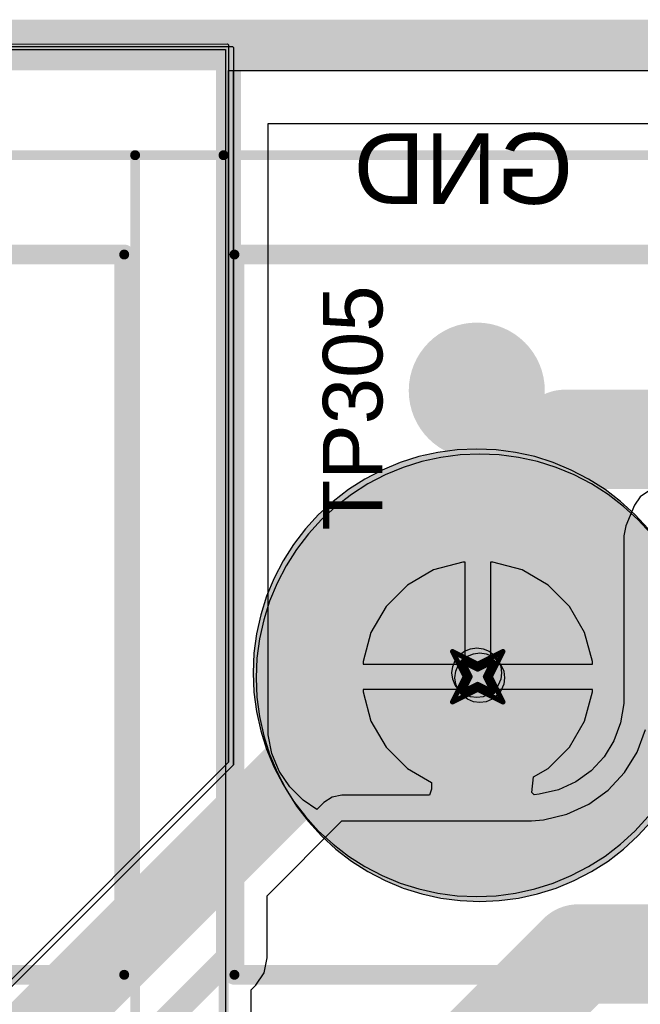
# Model space of a CAD drawing. Header units: inches. Extents: x -6 to 11.2, y -2.2 to 8.3.
# Tile 118 of 256: x 1.205 to 1.451, y 2.37 to 2.76. Entities that reach past the tile are written whole.
import ezdxf

# ---------------------------------------------------------------- set-up
doc = ezdxf.new("R2010")
doc.units = ezdxf.units.IN
doc.header["$MEASUREMENT"] = 0
for name, color, linetype in [('Board Layer Stack Bottom Overlay', 54, 'Continuous'), ('Board Layer Stack Bottom Solder', 6, 'Continuous'), ('Board Outline', 76, 'Continuous'), ('Bottom Comp Body -Top13)-Comp Body -Bot14)', 56, 'Continuous'), ('Bottom Courtyard -Top15)-Courtyard -Bot16)', 56, 'Continuous'), ('Drill Drawing', 1, 'Continuous'), ('Keep-Out Layer', 6, 'Continuous'), ('Layer 1- Top', 1, 'Continuous'), ('Layer 2- GND', 16, 'Continuous'), ('Layer 7- PWR', 76, 'Continuous'), ('Layer 8- Bottom', 5, 'Continuous'), ('Multi-Layer', 9, 'Continuous'), ('Pad Holes', 156, 'Continuous'), ('Top Overlay', 2, 'Continuous'), ('Top Solder', 216, 'Continuous')]:
    doc.layers.add(name, color=color, linetype=linetype)
doc.styles.add('Arial', font='txt', dxfattribs={"height": 0.2})

# ---------------------------------------------------------------- blocks, each defined once
blk = doc.blocks.new('TEST_PAD_1_27_____SS_21')
at = {"layer": 'Layer 1- Top'}
h = blk.add_hatch(color=7, dxfattribs=at)
edge = h.paths.add_edge_path()
edge.add_arc((0, 0), 0.025, 0, 360)
at = {"layer": 'Top Solder'}
h = blk.add_hatch(color=216, dxfattribs=at)
edge = h.paths.add_edge_path()
edge.add_arc((0, 0), 0.02697, 0, 360)
blk = doc.blocks.new('1843622_B_44')
at = {"layer": 'Board Layer Stack Bottom Solder'}
h = blk.add_hatch(color=6, dxfattribs=at)
edge = h.paths.add_edge_path()
edge.add_arc((0.41339, 0), 0.0374, 0, 360)
at = {"layer": 'Layer 1- Top'}
h = blk.add_hatch(color=7, dxfattribs=at)
edge = h.paths.add_edge_path()
edge.add_arc((0.41339, 0), 0.03543, 0, 360)
at = {"layer": 'Layer 2- GND'}
h = blk.add_hatch(color=7, dxfattribs=at)
edge = h.paths.add_edge_path()
edge.add_arc((0.41339, 0), 0.03362, 0, 360)
at = {"layer": 'Layer 7- PWR'}
h = blk.add_hatch(color=7, dxfattribs=at)
edge = h.paths.add_edge_path()
edge.add_arc((0.41339, 0), 0.03362, 0, 360)
at = {"layer": 'Layer 8- Bottom'}
h = blk.add_hatch(color=7, dxfattribs=at)
edge = h.paths.add_edge_path()
edge.add_arc((0.41339, 0), 0.03543, 0, 360)
at = {"layer": 'Multi-Layer'}
h = blk.add_hatch(color=9, dxfattribs=at)
edge = h.paths.add_edge_path()
edge.add_arc((0.41339, 0), 0.03543, 0, 360)
at = {"layer": 'Pad Holes'}
h = blk.add_hatch(color=7, dxfattribs=at)
edge = h.paths.add_edge_path()
edge.add_arc((0.41339, 0), 0.02362, 0, 360)
at = {"layer": 'Top Solder'}
h = blk.add_hatch(color=216, dxfattribs=at)
edge = h.paths.add_edge_path()
edge.add_arc((0.41339, 0), 0.0374, 0, 360)
at = {"layer": 'Board Layer Stack Bottom Overlay'}
for points in [[(0.50984, 0.11811, 0.00787, 0.00787, 0), (-0.09646, 0.11811, 0.00787, 0.00787, 0)], [(0.50984, 0.11811, 0.00787, 0.00787, 0), (0.50984, -0.16732, 0.00787, 0.00787, 0)], [(0.50984, -0.16732, 0.00787, 0.00787, 0), (-0.09646, -0.16732, 0.00787, 0.00787, 0)]]:
    blk.add_lwpolyline(points, format="xyseb", dxfattribs=at)
for points in [[(0.50787, 0.11811, 0.00394, 0.00394, 1), (0.51181, 0.11811, 0.00394, 0.00394, 1)], [(0.50787, 0.11811, 0.00394, 0.00394, 1), (0.51181, 0.11811, 0.00394, 0.00394, 1)], [(0.50787, -0.16732, 0.00394, 0.00394, 1), (0.51181, -0.16732, 0.00394, 0.00394, 1)], [(0.50787, -0.16732, 0.00394, 0.00394, 1), (0.51181, -0.16732, 0.00394, 0.00394, 1)]]:
    blk.add_lwpolyline(points, format="xyseb", close=True, dxfattribs=at)
at = {"layer": 'Bottom Comp Body -Top13)-Comp Body -Bot14)'}
for points in [[(0.50984, 0.11811, 0.00394, 0.00394, 0), (-0.09646, 0.11811, 0.00394, 0.00394, 0)], [(0.50984, 0.11811, 0.00394, 0.00394, 0), (0.50984, -0.16732, 0.00394, 0.00394, 0)], [(0.50984, -0.16732, 0.00394, 0.00394, 0), (-0.09646, -0.16732, 0.00394, 0.00394, 0)]]:
    blk.add_lwpolyline(points, format="xyseb", dxfattribs=at)
for points in [[(0.50886, 0.11811, 0.00197, 0.00197, 1), (0.51083, 0.11811, 0.00197, 0.00197, 1)], [(0.50886, 0.11811, 0.00197, 0.00197, 1), (0.51083, 0.11811, 0.00197, 0.00197, 1)], [(0.50886, -0.16732, 0.00197, 0.00197, 1), (0.51083, -0.16732, 0.00197, 0.00197, 1)], [(0.50886, -0.16732, 0.00197, 0.00197, 1), (0.51083, -0.16732, 0.00197, 0.00197, 1)]]:
    blk.add_lwpolyline(points, format="xyseb", close=True, dxfattribs=at)
at = {"layer": 'Bottom Courtyard -Top15)-Courtyard -Bot16)'}
for points in [[(0.54921, 0.15748, 0.00394, 0.00394, 0), (0.54921, -0.20669, 0.00394, 0.00394, 0)], [(0.54921, -0.20669, 0.00394, 0.00394, 0), (-0.13583, -0.20669, 0.00394, 0.00394, 0)]]:
    blk.add_lwpolyline(points, format="xyseb", dxfattribs=at)
blk.add_lwpolyline([(0.54823, -0.20669, 0.00197, 0.00197, 1), (0.5502, -0.20669, 0.00197, 0.00197, 1)], format="xyseb", close=True, dxfattribs=at)
blk.add_lwpolyline([(0.54823, -0.20669, 0.00197, 0.00197, 1), (0.5502, -0.20669, 0.00197, 0.00197, 1)], format="xyseb", close=True, dxfattribs=at)
blk = doc.blocks.new('1843648_B_186')
at = {"layer": 'Board Layer Stack Bottom Overlay'}
for points in [[(-0.09646, 0.11811, 0.00787, 0.00787, 0), (-0.09646, -0.16732, 0.00787, 0.00787, 0)], [(0.78543, 0.11811, 0.00787, 0.00787, 0), (-0.09646, 0.11811, 0.00787, 0.00787, 0)], [(0.78543, -0.16732, 0.00787, 0.00787, 0), (-0.09646, -0.16732, 0.00787, 0.00787, 0)]]:
    blk.add_lwpolyline(points, format="xyseb", dxfattribs=at)
for points in [[(-0.09843, 0.11811, 0.00394, 0.00394, 1), (-0.09449, 0.11811, 0.00394, 0.00394, 1)], [(-0.09843, 0.11811, 0.00394, 0.00394, 1), (-0.09449, 0.11811, 0.00394, 0.00394, 1)], [(-0.09843, -0.16732, 0.00394, 0.00394, 1), (-0.09449, -0.16732, 0.00394, 0.00394, 1)], [(-0.09843, -0.16732, 0.00394, 0.00394, 1), (-0.09449, -0.16732, 0.00394, 0.00394, 1)]]:
    blk.add_lwpolyline(points, format="xyseb", close=True, dxfattribs=at)
at = {"layer": 'Bottom Comp Body -Top13)-Comp Body -Bot14)'}
for points in [[(-0.09646, 0.11811, 0.00394, 0.00394, 0), (-0.09646, -0.16732, 0.00394, 0.00394, 0)], [(0.78543, 0.11811, 0.00394, 0.00394, 0), (-0.09646, 0.11811, 0.00394, 0.00394, 0)], [(0.78543, -0.16732, 0.00394, 0.00394, 0), (-0.09646, -0.16732, 0.00394, 0.00394, 0)]]:
    blk.add_lwpolyline(points, format="xyseb", dxfattribs=at)
for points in [[(-0.09744, 0.11811, 0.00197, 0.00197, 1), (-0.09547, 0.11811, 0.00197, 0.00197, 1)], [(-0.09744, 0.11811, 0.00197, 0.00197, 1), (-0.09547, 0.11811, 0.00197, 0.00197, 1)], [(-0.09744, -0.16732, 0.00197, 0.00197, 1), (-0.09547, -0.16732, 0.00197, 0.00197, 1)], [(-0.09744, -0.16732, 0.00197, 0.00197, 1), (-0.09547, -0.16732, 0.00197, 0.00197, 1)]]:
    blk.add_lwpolyline(points, format="xyseb", close=True, dxfattribs=at)
at = {"layer": 'Bottom Courtyard -Top15)-Courtyard -Bot16)'}
for points in [[(-0.13583, 0.15748, 0.00394, 0.00394, 0), (-0.13583, -0.20669, 0.00394, 0.00394, 0)], [(0.8248, -0.20669, 0.00394, 0.00394, 0), (-0.13583, -0.20669, 0.00394, 0.00394, 0)]]:
    blk.add_lwpolyline(points, format="xyseb", dxfattribs=at)
blk.add_lwpolyline([(-0.13681, -0.20669, 0.00197, 0.00197, 1), (-0.13484, -0.20669, 0.00197, 0.00197, 1)], format="xyseb", close=True, dxfattribs=at)
blk.add_lwpolyline([(-0.13681, -0.20669, 0.00197, 0.00197, 1), (-0.13484, -0.20669, 0.00197, 0.00197, 1)], format="xyseb", close=True, dxfattribs=at)

msp = doc.modelspace()

# ---------------------------------------------------------------- hatches: boundary and pattern name
at = {"layer": 'Layer 8- Bottom'}
msp.add_hatch(color=7, dxfattribs=at).paths.add_polyline_path([(1.33543, 2.47559), (1.43307, 2.47559), (1.43307, 2.52283), (1.33543, 2.52283)])

# ---------------------------------------------------------------- linework, layer by layer
at = {"layer": 'Board Outline'}
msp.add_lwpolyline([(-0.00001, 2.74999, 0.015, 0.015, 0), (5.39999, 2.74999, 0.015, 0.015, 0)], format="xyseb", dxfattribs=at)
at = {"layer": 'Drill Drawing'}
for points in [[(1.37661, 2.50961, 0.002, 0.002, 0), (1.38661, 2.50461, 0.002, 0.002, 0)], [(1.37661, 2.50961, 0.002, 0.002, 0), (1.38161, 2.49961, 0.002, 0.002, 0)], [(1.38661, 2.50461, 0.002, 0.002, 0), (1.39661, 2.50961, 0.002, 0.002, 0)], [(1.39161, 2.49961, 0.002, 0.002, 0), (1.39661, 2.50961, 0.002, 0.002, 0)], [(1.38061, 2.50561, 0.002, 0.002, 0), (1.38661, 2.50261, 0.002, 0.002, 0)], [(1.38061, 2.50561, 0.002, 0.002, 0), (1.38361, 2.49961, 0.002, 0.002, 0)], [(1.38661, 2.50261, 0.002, 0.002, 0), (1.39261, 2.50561, 0.002, 0.002, 0)], [(1.38961, 2.49961, 0.002, 0.002, 0), (1.39261, 2.50561, 0.002, 0.002, 0)], [(1.37661, 2.48961, 0.002, 0.002, 0), (1.38161, 2.49961, 0.002, 0.002, 0)], [(1.38061, 2.49361, 0.002, 0.002, 0), (1.38361, 2.49961, 0.002, 0.002, 0)], [(1.38061, 2.49361, 0.002, 0.002, 0), (1.38661, 2.49661, 0.002, 0.002, 0)], [(1.38661, 2.49661, 0.002, 0.002, 0), (1.39261, 2.49361, 0.002, 0.002, 0)], [(1.38961, 2.49961, 0.002, 0.002, 0), (1.39261, 2.49361, 0.002, 0.002, 0)], [(1.39161, 2.49961, 0.002, 0.002, 0), (1.39661, 2.48961, 0.002, 0.002, 0)], [(1.37661, 2.48961, 0.002, 0.002, 0), (1.38661, 2.49461, 0.002, 0.002, 0)], [(1.38661, 2.49461, 0.002, 0.002, 0), (1.39661, 2.48961, 0.002, 0.002, 0)]]:
    msp.add_lwpolyline(points, format="xyseb", dxfattribs=at)
for points in [[(1.37611, 2.50961, 0.001, 0.001, 1), (1.37711, 2.50961, 0.001, 0.001, 1)], [(1.37611, 2.50961, 0.001, 0.001, 1), (1.37711, 2.50961, 0.001, 0.001, 1)], [(1.39611, 2.50961, 0.001, 0.001, 1), (1.39711, 2.50961, 0.001, 0.001, 1)], [(1.39611, 2.50961, 0.001, 0.001, 1), (1.39711, 2.50961, 0.001, 0.001, 1)], [(1.38011, 2.50561, 0.001, 0.001, 1), (1.38111, 2.50561, 0.001, 0.001, 1)], [(1.38011, 2.50561, 0.001, 0.001, 1), (1.38111, 2.50561, 0.001, 0.001, 1)], [(1.38611, 2.50461, 0.001, 0.001, 1), (1.38711, 2.50461, 0.001, 0.001, 1)], [(1.38611, 2.50461, 0.001, 0.001, 1), (1.38711, 2.50461, 0.001, 0.001, 1)], [(1.39211, 2.50561, 0.001, 0.001, 1), (1.39311, 2.50561, 0.001, 0.001, 1)], [(1.39211, 2.50561, 0.001, 0.001, 1), (1.39311, 2.50561, 0.001, 0.001, 1)], [(1.38611, 2.50261, 0.001, 0.001, 1), (1.38711, 2.50261, 0.001, 0.001, 1)], [(1.38611, 2.50261, 0.001, 0.001, 1), (1.38711, 2.50261, 0.001, 0.001, 1)], [(1.38111, 2.49961, 0.001, 0.001, 1), (1.38211, 2.49961, 0.001, 0.001, 1)], [(1.38111, 2.49961, 0.001, 0.001, 1), (1.38211, 2.49961, 0.001, 0.001, 1)], [(1.38311, 2.49961, 0.001, 0.001, 1), (1.38411, 2.49961, 0.001, 0.001, 1)], [(1.38311, 2.49961, 0.001, 0.001, 1), (1.38411, 2.49961, 0.001, 0.001, 1)], [(1.38611, 2.49661, 0.001, 0.001, 1), (1.38711, 2.49661, 0.001, 0.001, 1)], [(1.38611, 2.49661, 0.001, 0.001, 1), (1.38711, 2.49661, 0.001, 0.001, 1)], [(1.38911, 2.49961, 0.001, 0.001, 1), (1.39011, 2.49961, 0.001, 0.001, 1)], [(1.38911, 2.49961, 0.001, 0.001, 1), (1.39011, 2.49961, 0.001, 0.001, 1)], [(1.39111, 2.49961, 0.001, 0.001, 1), (1.39211, 2.49961, 0.001, 0.001, 1)], [(1.39111, 2.49961, 0.001, 0.001, 1), (1.39211, 2.49961, 0.001, 0.001, 1)], [(1.38011, 2.49361, 0.001, 0.001, 1), (1.38111, 2.49361, 0.001, 0.001, 1)], [(1.38011, 2.49361, 0.001, 0.001, 1), (1.38111, 2.49361, 0.001, 0.001, 1)], [(1.38611, 2.49461, 0.001, 0.001, 1), (1.38711, 2.49461, 0.001, 0.001, 1)], [(1.38611, 2.49461, 0.001, 0.001, 1), (1.38711, 2.49461, 0.001, 0.001, 1)], [(1.39211, 2.49361, 0.001, 0.001, 1), (1.39311, 2.49361, 0.001, 0.001, 1)], [(1.39211, 2.49361, 0.001, 0.001, 1), (1.39311, 2.49361, 0.001, 0.001, 1)], [(1.37611, 2.48961, 0.001, 0.001, 1), (1.37711, 2.48961, 0.001, 0.001, 1)], [(1.37611, 2.48961, 0.001, 0.001, 1), (1.37711, 2.48961, 0.001, 0.001, 1)], [(1.39611, 2.48961, 0.001, 0.001, 1), (1.39711, 2.48961, 0.001, 0.001, 1)], [(1.39611, 2.48961, 0.001, 0.001, 1), (1.39711, 2.48961, 0.001, 0.001, 1)]]:
    msp.add_lwpolyline(points, format="xyseb", close=True, dxfattribs=at)
at = {"layer": 'Keep-Out Layer'}
for p, q in [((0.00236, 2.74921), (1.28661, 2.74814)), ((1.28661, 2.74814), (1.28661, 2.34094))]:
    msp.add_line(p, q, dxfattribs=at)
for points in [[(0, 2.74921, 0.01, 0.01, 0), (1.2878, 2.74921, 0.01, 0.01, 0)], [(1.2878, 2.38819, 0.01, 0.01, 0), (1.2878, 2.74921, 0.01, 0.01, 0)], [(1.24016, 2.34055, 0.01, 0.01, 0), (1.2878, 2.38819, 0.01, 0.01, 0)]]:
    msp.add_lwpolyline(points, format="xyseb", dxfattribs=at)
for points in [[(1.2853, 2.74921, 0.005, 0.005, 1), (1.2903, 2.74921, 0.005, 0.005, 1)], [(1.2853, 2.74921, 0.005, 0.005, 1), (1.2903, 2.74921, 0.005, 0.005, 1)], [(1.2853, 2.38819, 0.005, 0.005, 1), (1.2903, 2.38819, 0.005, 0.005, 1)], [(1.2853, 2.38819, 0.005, 0.005, 1), (1.2903, 2.38819, 0.005, 0.005, 1)]]:
    msp.add_lwpolyline(points, format="xyseb", close=True, dxfattribs=at)
at = {"layer": 'Layer 1- Top'}
for points in [[(1.38622, 2.51732, 0.01969, 0.01969, 0), (1.38622, 2.61299, 0.01969, 0.01969, 0)], [(1.38386, 2.51496, 0.01969, 0.01969, 0), (1.38622, 2.51732, 0.01969, 0.01969, 0)]]:
    msp.add_lwpolyline(points, format="xyseb", dxfattribs=at)
for points in [[(1.3813, 2.61299, 0.00984, 0.00984, 1), (1.39114, 2.61299, 0.00984, 0.00984, 1)], [(1.37894, 2.51496, 0.00984, 0.00984, 1), (1.38878, 2.51496, 0.00984, 0.00984, 1)], [(1.3813, 2.51732, 0.00984, 0.00984, 1), (1.39114, 2.51732, 0.00984, 0.00984, 1)], [(1.3813, 2.51732, 0.00984, 0.00984, 1), (1.39114, 2.51732, 0.00984, 0.00984, 1)]]:
    msp.add_lwpolyline(points, format="xyseb", close=True, dxfattribs=at)
at = {"layer": 'Layer 2- GND'}
for p, q in [((0.00197, 2.74862), (1.28937, 2.74941)), ((1.28937, 2.74941), (1.28976, 2.74902)), ((1.28976, 2.74902), (1.28976, 2.46476)), ((1.28976, 2.46476), (1.28976, 2.73991)), ((1.28976, 2.73991), (5.38991, 2.73991)), ((1.37967, 2.58754), (1.372, 2.58653)), ((1.3874, 2.58788), (1.37967, 2.58754)), ((1.39513, 2.58754), (1.3874, 2.58788)), ((1.4028, 2.58653), (1.39513, 2.58754)), ((1.36445, 2.58486), (1.35708, 2.58253)), ((1.372, 2.58653), (1.36445, 2.58486)), ((1.41035, 2.58486), (1.4028, 2.58653)), ((1.41773, 2.58253), (1.41035, 2.58486)), ((1.34993, 2.57957), (1.34307, 2.576)), ((1.35708, 2.58253), (1.34993, 2.57957)), ((1.42487, 2.57957), (1.41773, 2.58253)), ((1.43174, 2.576), (1.42487, 2.57957)), ((1.34307, 2.576), (1.33654, 2.57184)), ((1.43826, 2.57184), (1.43174, 2.576)), ((1.33654, 2.57184), (1.33041, 2.56714)), ((1.4444, 2.56714), (1.43826, 2.57184)), ((1.33041, 2.56714), (1.3247, 2.56191)), ((1.4501, 2.56191), (1.4444, 2.56714)), ((1.3247, 2.56191), (1.31948, 2.55621)), ((1.45532, 2.55621), (1.4501, 2.56191)), ((1.31948, 2.55621), (1.31477, 2.55007)), ((1.31477, 2.55007), (1.31061, 2.54355)), ((1.31061, 2.54355), (1.30704, 2.53668)), ((1.30704, 2.53668), (1.30408, 2.52954)), ((1.30408, 2.52954), (1.30176, 2.52216)), ((1.30176, 2.52216), (1.30008, 2.51461)), ((1.30008, 2.51461), (1.29907, 2.50694)), ((1.38486, 2.5087), (1.3874, 2.50904)), ((1.3874, 2.50904), (1.38994, 2.5087)), ((1.29907, 2.50694), (1.29873, 2.49921)), ((1.37889, 2.50413), (1.38045, 2.50616)), ((1.38045, 2.50616), (1.38249, 2.50772)), ((1.38249, 2.50772), (1.38486, 2.5087)), ((1.38994, 2.5087), (1.39231, 2.50772)), ((1.39231, 2.50772), (1.39435, 2.50616)), ((1.39435, 2.50616), (1.39591, 2.50413)), ((1.37757, 2.49921), (1.37791, 2.50176)), ((1.37791, 2.50176), (1.37889, 2.50413)), ((1.39591, 2.50413), (1.39689, 2.50176)), ((1.39689, 2.50176), (1.39723, 2.49921)), ((1.29873, 2.49921), (1.29907, 2.49148)), ((1.37791, 2.49667), (1.37757, 2.49921)), ((1.39723, 2.49921), (1.39689, 2.49667)), ((1.37889, 2.4943), (1.37791, 2.49667)), ((1.38045, 2.49226), (1.37889, 2.4943)), ((1.39591, 2.4943), (1.39435, 2.49226)), ((1.39689, 2.49667), (1.39591, 2.4943)), ((1.29907, 2.49148), (1.30008, 2.48382)), ((1.38249, 2.4907), (1.38045, 2.49226)), ((1.38486, 2.48972), (1.38249, 2.4907)), ((1.3874, 2.48939), (1.38486, 2.48972)), ((1.38994, 2.48972), (1.3874, 2.48939)), ((1.39231, 2.4907), (1.38994, 2.48972)), ((1.39435, 2.49226), (1.39231, 2.4907)), ((1.30008, 2.48382), (1.30176, 2.47626)), ((1.30176, 2.47626), (1.30408, 2.46889)), ((1.30408, 2.46889), (1.30704, 2.46174)), ((1.28976, 2.46476), (1.07598, 2.25098)), ((1.07598, 2.25098), (1.28976, 2.46476)), ((1.30704, 2.46174), (1.31061, 2.45488)), ((1.31061, 2.45488), (1.31477, 2.44836)), ((1.31477, 2.44836), (1.31948, 2.44222)), ((1.31948, 2.44222), (1.3247, 2.43652)), ((1.4501, 2.43652), (1.45532, 2.44222)), ((1.3247, 2.43652), (1.33041, 2.43129)), ((1.4444, 2.43129), (1.4501, 2.43652)), ((1.33041, 2.43129), (1.33654, 2.42658)), ((1.43826, 2.42658), (1.4444, 2.43129)), ((1.33654, 2.42658), (1.34307, 2.42242)), ((1.43174, 2.42242), (1.43826, 2.42658)), ((1.34307, 2.42242), (1.34993, 2.41885)), ((1.42487, 2.41885), (1.43174, 2.42242)), ((1.34993, 2.41885), (1.35708, 2.41589)), ((1.35708, 2.41589), (1.36445, 2.41357)), ((1.41035, 2.41357), (1.41773, 2.41589)), ((1.41773, 2.41589), (1.42487, 2.41885)), ((1.36445, 2.41357), (1.372, 2.41189)), ((1.372, 2.41189), (1.37967, 2.41088)), ((1.39513, 2.41088), (1.4028, 2.41189)), ((1.4028, 2.41189), (1.41035, 2.41357)), ((1.37967, 2.41088), (1.3874, 2.41055)), ((1.3874, 2.41055), (1.39513, 2.41088))]:
    msp.add_line(p, q, dxfattribs=at)
msp.add_lwpolyline([(-0.00001, 2.74999, 0.02, 0.02, 0), (5.39999, 2.74999, 0.02, 0.02, 0)], format="xyseb", dxfattribs=at)
for points in [[(1.43661, 2.49921, 0.07874, 0.07874, 1), (1.33819, 2.49921, 0.07874, 0.07874, 1)], [(1.57559, 2.5, 0.07874, 0.07874, 1), (1.47717, 2.5, 0.07874, 0.07874, 1)], [(1.3185, 2.49921, 0.03937, 0.03937, 1), (1.35787, 2.49921, 0.03937, 0.03937, 1)], [(1.41693, 2.49921, 0.03937, 0.03937, 1), (1.4563, 2.49921, 0.03937, 0.03937, 1)], [(1.45748, 2.5, 0.03937, 0.03937, 1), (1.49685, 2.5, 0.03937, 0.03937, 1)]]:
    msp.add_lwpolyline(points, format="xyseb", close=True, dxfattribs=at)
at = {"layer": 'Layer 7- PWR'}
for p, q in [((0, 2.74961), (1.2874, 2.75039)), ((1.2874, 2.75039), (1.2878, 2.75)), ((1.2878, 2.75), (1.2878, 2.46575)), ((1.2878, 2.46575), (1.2878, 2.73991)), ((1.2878, 2.73991), (5.38991, 2.73991)), ((1.37082, 2.5885), (1.36327, 2.58683)), ((1.37849, 2.58951), (1.37082, 2.5885)), ((1.38622, 2.58985), (1.37849, 2.58951)), ((1.39395, 2.58951), (1.38622, 2.58985)), ((1.40162, 2.5885), (1.39395, 2.58951)), ((1.40917, 2.58683), (1.40162, 2.5885)), ((1.35589, 2.5845), (1.34875, 2.58154)), ((1.36327, 2.58683), (1.35589, 2.5845)), ((1.41655, 2.5845), (1.40917, 2.58683)), ((1.42369, 2.58154), (1.41655, 2.5845)), ((1.34875, 2.58154), (1.34189, 2.57797)), ((1.43055, 2.57797), (1.42369, 2.58154)), ((1.34189, 2.57797), (1.33536, 2.57381)), ((1.43708, 2.57381), (1.43055, 2.57797)), ((1.33536, 2.57381), (1.32923, 2.5691)), ((1.44321, 2.5691), (1.43708, 2.57381)), ((1.32923, 2.5691), (1.32352, 2.56388)), ((1.44892, 2.56388), (1.44321, 2.5691)), ((1.32352, 2.56388), (1.3183, 2.55818)), ((1.45414, 2.55818), (1.44892, 2.56388)), ((1.3183, 2.55818), (1.31359, 2.55204)), ((1.31359, 2.55204), (1.30943, 2.54551)), ((1.30943, 2.54551), (1.30586, 2.53865)), ((1.30586, 2.53865), (1.3029, 2.53151)), ((1.3029, 2.53151), (1.30057, 2.52413)), ((1.30057, 2.52413), (1.2989, 2.51658)), ((1.2989, 2.51658), (1.29789, 2.50891)), ((1.29789, 2.50891), (1.29755, 2.50118)), ((1.37927, 2.50813), (1.38131, 2.50969)), ((1.38131, 2.50969), (1.38368, 2.51067)), ((1.38368, 2.51067), (1.38622, 2.51101)), ((1.38622, 2.51101), (1.38876, 2.51067)), ((1.38876, 2.51067), (1.39113, 2.50969)), ((1.39113, 2.50969), (1.39317, 2.50813)), ((1.37673, 2.50372), (1.37771, 2.50609)), ((1.37771, 2.50609), (1.37927, 2.50813)), ((1.39317, 2.50813), (1.39473, 2.50609)), ((1.39473, 2.50609), (1.39571, 2.50372)), ((1.29755, 2.50118), (1.29789, 2.49345)), ((1.37639, 2.50118), (1.37673, 2.50372)), ((1.37673, 2.49864), (1.37639, 2.50118)), ((1.39571, 2.50372), (1.39605, 2.50118)), ((1.39605, 2.50118), (1.39571, 2.49864)), ((1.37771, 2.49627), (1.37673, 2.49864)), ((1.39571, 2.49864), (1.39473, 2.49627)), ((1.29789, 2.49345), (1.2989, 2.48578)), ((1.37927, 2.49423), (1.37771, 2.49627)), ((1.38131, 2.49267), (1.37927, 2.49423)), ((1.39317, 2.49423), (1.39113, 2.49267)), ((1.39473, 2.49627), (1.39317, 2.49423)), ((1.38368, 2.49169), (1.38131, 2.49267)), ((1.38622, 2.49135), (1.38368, 2.49169)), ((1.38876, 2.49169), (1.38622, 2.49135)), ((1.39113, 2.49267), (1.38876, 2.49169)), ((1.2989, 2.48578), (1.30057, 2.47823)), ((1.30057, 2.47823), (1.3029, 2.47086)), ((1.3029, 2.47086), (1.30586, 2.46371)), ((1.2878, 2.46575), (1.07402, 2.25197)), ((1.07402, 2.25197), (1.2878, 2.46575)), ((1.30586, 2.46371), (1.30943, 2.45685)), ((1.30943, 2.45685), (1.31359, 2.45032)), ((1.31359, 2.45032), (1.3183, 2.44419)), ((1.3183, 2.44419), (1.32352, 2.43848)), ((1.44892, 2.43848), (1.45414, 2.44419)), ((1.32352, 2.43848), (1.32923, 2.43326)), ((1.44321, 2.43326), (1.44892, 2.43848)), ((1.32923, 2.43326), (1.33536, 2.42855)), ((1.43708, 2.42855), (1.44321, 2.43326)), ((1.33536, 2.42855), (1.34189, 2.42439)), ((1.43055, 2.42439), (1.43708, 2.42855)), ((1.34189, 2.42439), (1.34875, 2.42082)), ((1.42369, 2.42082), (1.43055, 2.42439)), ((1.34875, 2.42082), (1.35589, 2.41786)), ((1.41655, 2.41786), (1.42369, 2.42082)), ((1.35589, 2.41786), (1.36327, 2.41554)), ((1.36327, 2.41554), (1.37082, 2.41386)), ((1.40162, 2.41386), (1.40917, 2.41554)), ((1.40917, 2.41554), (1.41655, 2.41786)), ((1.37082, 2.41386), (1.37849, 2.41285)), ((1.37849, 2.41285), (1.38622, 2.41251)), ((1.38622, 2.41251), (1.39395, 2.41285)), ((1.39395, 2.41285), (1.40162, 2.41386))]:
    msp.add_line(p, q, dxfattribs=at)
msp.add_lwpolyline([(-0.00001, 2.74999, 0.02, 0.02, 0), (5.39999, 2.74999, 0.02, 0.02, 0)], format="xyseb", dxfattribs=at)
for points in [[(1.43543, 2.50118, 0.07874, 0.07874, 1), (1.33701, 2.50118, 0.07874, 0.07874, 1)], [(1.5748, 2.50118, 0.07874, 0.07874, 1), (1.47638, 2.50118, 0.07874, 0.07874, 1)], [(1.31732, 2.50118, 0.03937, 0.03937, 1), (1.35669, 2.50118, 0.03937, 0.03937, 1)], [(1.41575, 2.50118, 0.03937, 0.03937, 1), (1.45512, 2.50118, 0.03937, 0.03937, 1)], [(1.45669, 2.50118, 0.03937, 0.03937, 1), (1.49606, 2.50118, 0.03937, 0.03937, 1)]]:
    msp.add_lwpolyline(points, format="xyseb", close=True, dxfattribs=at)
at = {"layer": 'Layer 8- Bottom'}
for p, q in [((1.30354, 2.48032), (1.30354, 2.7189)), ((1.30354, 2.7189), (1.72362, 2.7189)), ((1.45425, 2.57318), (1.45094, 2.57097)), ((1.44873, 2.56766), (1.4453, 2.55939)), ((1.45094, 2.57097), (1.44873, 2.56766)), ((1.4453, 2.55939), (1.44453, 2.55549)), ((1.44453, 2.55549), (1.44453, 2.55079)), ((1.44453, 2.55079), (1.44453, 2.493)), ((1.38063, 2.54504), (1.36908, 2.54194)), ((1.38161, 2.54504), (1.38063, 2.54504)), ((1.38161, 2.50461), (1.38161, 2.54504)), ((1.3926, 2.54504), (1.39161, 2.54504)), ((1.39161, 2.54504), (1.39161, 2.50461)), ((1.40415, 2.54194), (1.3926, 2.54504)), ((1.36908, 2.54194), (1.35872, 2.53596)), ((1.41451, 2.53596), (1.40415, 2.54194)), ((1.35872, 2.53596), (1.35026, 2.5275)), ((1.42297, 2.5275), (1.41451, 2.53596)), ((1.35026, 2.5275), (1.34428, 2.51714)), ((1.42895, 2.51714), (1.42297, 2.5275)), ((1.34428, 2.51714), (1.34118, 2.50559)), ((1.43205, 2.50559), (1.42895, 2.51714)), ((1.34118, 2.50559), (1.34118, 2.50461)), ((1.43205, 2.50461), (1.43205, 2.50559)), ((1.34118, 2.50461), (1.38161, 2.50461)), ((1.39161, 2.50461), (1.43205, 2.50461)), ((1.38661, 2.49461), (1.34118, 2.49461)), ((1.34118, 2.49461), (1.34118, 2.49362)), ((1.34118, 2.49362), (1.34428, 2.48207)), ((1.43205, 2.49461), (1.38661, 2.49461)), ((1.42895, 2.48207), (1.43205, 2.49362)), ((1.43205, 2.49362), (1.43205, 2.49461)), ((1.44453, 2.493), (1.44448, 2.48902)), ((1.44448, 2.48902), (1.44324, 2.48134)), ((1.34428, 2.48207), (1.35026, 2.47171)), ((1.42297, 2.47171), (1.42895, 2.48207)), ((1.30354, 2.48031), (1.30354, 2.48032)), ((1.30354, 2.47655), (1.30354, 2.48031)), ((1.44324, 2.48134), (1.44061, 2.47428)), ((1.44982, 2.46978), (1.45314, 2.47872)), ((1.30501, 2.46917), (1.30354, 2.47655)), ((1.44061, 2.47428), (1.43666, 2.46787)), ((1.35026, 2.47171), (1.35872, 2.46325)), ((1.41451, 2.46325), (1.42297, 2.47171)), ((1.30789, 2.46222), (1.30501, 2.46917)), ((1.43666, 2.46787), (1.43153, 2.46236)), ((1.44481, 2.46167), (1.44982, 2.46978)), ((1.31207, 2.45597), (1.30789, 2.46222)), ((1.35872, 2.46325), (1.36831, 2.45772)), ((1.40873, 2.45991), (1.41451, 2.46325)), ((1.43153, 2.46236), (1.42543, 2.45795)), ((1.40804, 2.45374), (1.40873, 2.45991)), ((1.43832, 2.45468), (1.44481, 2.46167)), ((1.31739, 2.45065), (1.31207, 2.45597)), ((1.36829, 2.4551), (1.36742, 2.45272)), ((1.36831, 2.45772), (1.36829, 2.4551)), ((1.41858, 2.45482), (1.41101, 2.45302)), ((1.42543, 2.45795), (1.41858, 2.45482)), ((1.43058, 2.4491), (1.43832, 2.45468)), ((1.32285, 2.447), (1.31739, 2.45065)), ((1.32889, 2.45194), (1.32558, 2.44973)), ((1.33279, 2.45272), (1.32889, 2.45194)), ((1.36742, 2.45272), (1.33279, 2.45272)), ((1.40901, 2.45285), (1.40804, 2.45374)), ((1.41101, 2.45302), (1.40901, 2.45285)), ((1.32558, 2.44973), (1.32285, 2.447)), ((1.42191, 2.44513), (1.43058, 2.4491)), ((1.40787, 2.44252), (1.41263, 2.44293)), ((1.41263, 2.44293), (1.42191, 2.44513)), ((1.30309, 2.41282), (1.33279, 2.44252)), ((1.33279, 2.44252), (1.40787, 2.44252)), ((1.30309, 2.38819), (1.30309, 2.41282)), ((1.30192, 2.38234), (1.30309, 2.38819)), ((1.29861, 2.37737), (1.30192, 2.38234)), ((1.29681, 2.37557), (1.29861, 2.37737)), ((1.29681, 2.34094), (1.29681, 2.37557))]:
    msp.add_line(p, q, dxfattribs=at)
for points in [[(1.38661, 2.55911, 0.03937, 0.03937, 0), (1.42121, 2.5937, 0.03937, 0.03937, 0)], [(1.42121, 2.5937, 0.03937, 0.03937, 0), (1.62604, 2.5937, 0.03937, 0.03937, 0)], [(1.38661, 2.49961, 0.03937, 0.03937, 0), (1.38661, 2.55911, 0.03937, 0.03937, 0)], [(1.37908, 2.49207, 0.0315, 0.0315, 0), (1.38583, 2.49882, 0.0315, 0.0315, 0)], [(1.18661, 2.33307, 0.0315, 0.0315, 0), (1.34562, 2.49207, 0.0315, 0.0315, 0)], [(1.34562, 2.49207, 0.0315, 0.0315, 0), (1.37908, 2.49207, 0.0315, 0.0315, 0)], [(1.37047, 2.33374, 0.03937, 0.03937, 0), (1.42649, 2.38976, 0.03937, 0.03937, 0)], [(1.42649, 2.38976, 0.03937, 0.03937, 0), (1.48711, 2.38976, 0.03937, 0.03937, 0)]]:
    msp.add_lwpolyline(points, format="xyseb", dxfattribs=at)
for points in [[(1.41137, 2.5937, 0.01969, 0.01969, 1), (1.43105, 2.5937, 0.01969, 0.01969, 1)], [(1.41137, 2.5937, 0.01969, 0.01969, 1), (1.43105, 2.5937, 0.01969, 0.01969, 1)], [(1.37677, 2.55911, 0.01969, 0.01969, 1), (1.39646, 2.55911, 0.01969, 0.01969, 1)], [(1.37677, 2.55911, 0.01969, 0.01969, 1), (1.39646, 2.55911, 0.01969, 0.01969, 1)], [(1.37677, 2.49961, 0.01969, 0.01969, 1), (1.39646, 2.49961, 0.01969, 0.01969, 1)], [(1.37795, 2.49882, 0.01575, 0.01575, 1), (1.3937, 2.49882, 0.01575, 0.01575, 1)], [(1.33774, 2.49207, 0.01575, 0.01575, 1), (1.35349, 2.49207, 0.01575, 0.01575, 1)], [(1.33774, 2.49207, 0.01575, 0.01575, 1), (1.35349, 2.49207, 0.01575, 0.01575, 1)], [(1.37121, 2.49207, 0.01575, 0.01575, 1), (1.38696, 2.49207, 0.01575, 0.01575, 1)], [(1.37121, 2.49207, 0.01575, 0.01575, 1), (1.38696, 2.49207, 0.01575, 0.01575, 1)], [(1.41665, 2.38976, 0.01969, 0.01969, 1), (1.43633, 2.38976, 0.01969, 0.01969, 1)], [(1.41665, 2.38976, 0.01969, 0.01969, 1), (1.43633, 2.38976, 0.01969, 0.01969, 1)]]:
    msp.add_lwpolyline(points, format="xyseb", close=True, dxfattribs=at)

# ---------------------------------------------------------------- block references
for name, p, rotation in [('1843648_B_186', (1.15, 2.49961), 180), ('1843622_B_44', (1.8, 2.49961), 180), ('TEST_PAD_1_27_____SS_21', (1.38622, 2.61299), 90)]:
    msp.add_blockref(name, p, dxfattribs=dict(rotation=rotation))

# ---------------------------------------------------------------- texts
at = {"layer": 'Board Layer Stack Bottom Overlay', "style": 'Arial', "text_generation_flag": 2}
msp.add_text('GND', height=0.028, rotation=360, dxfattribs=at).set_placement((1.42441, 2.68701))
at = {"layer": 'Top Overlay', "style": 'Arial'}
msp.add_text('TP305', height=0.023622, rotation=90, dxfattribs=at).set_placement((1.34882, 2.5575))

doc.saveas('drawing.dxf')
